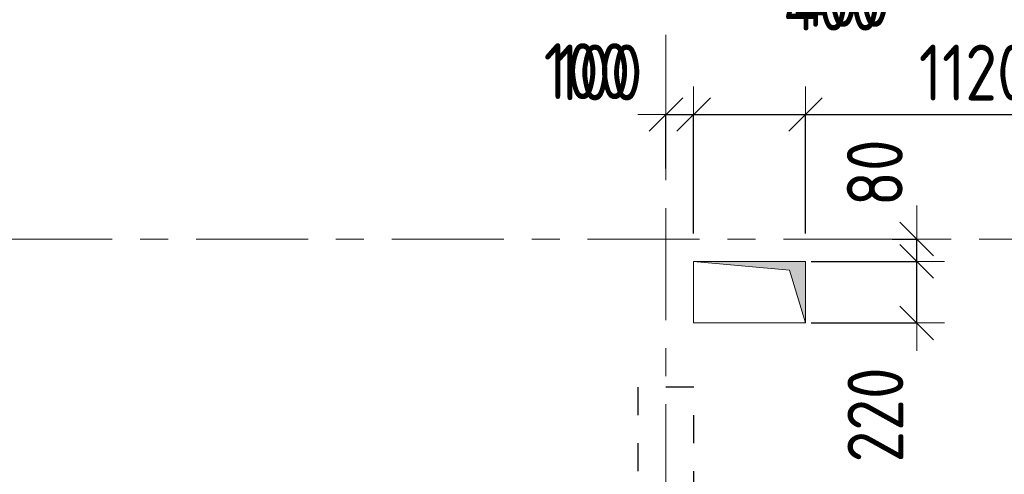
# Model space of a CAD drawing. Header units: metres. Extents: x -38 to 97, y -15 to 21.
# Tile 13 of 139: x 11.44 to 14.96, y 6.56 to 8.18. Entities that reach past the tile are written whole.
import ezdxf

# ---------------------------------------------------------------- set-up
doc = ezdxf.new("R2010")
doc.units = ezdxf.units.M
doc.header["$PDMODE"] = 65
for name, pattern in [('______11', [0.5, 0.4, -0.05, 0, -0.05]), ('______2', [0.054, 0.04, -0.014]), ('______5', [1.1, 0.8, -0.1, 0.1, -0.1])]:
    doc.linetypes.add(name, pattern=pattern)
for name, color, linetype, lineweight in [('XR$2$Осевая линия (1)', 7, '______5', 13), ('XR$3$Перекрытие (1)', 7, 'Continuous', 35), ('XR$4$Размерная линия (1)', 7, 'Continuous', 13), ('XR$5$Размерная линия (1)', 7, 'Continuous', 13)]:
    doc.layers.add(name, color=color, linetype=linetype, lineweight=lineweight)
doc.layers.add('XR$3$Макрос проема_ отверстия', color=7, linetype='Continuous', lineweight=13, true_color=0x2d2d2d)
doc.layers.add('XR$7$Стена_ бетон несущ.', color=7, linetype='Continuous', lineweight=70, true_color=0xb4b496)
doc.styles.add('ISOCPEUR', font='txt')
doc.dimstyles.new('DIMSTYLE_3', dxfattribs={"dimtxt": 0.2, "dimasz": 0.2, "dimexe": 0, "dimexo": 0, "dimgap": 0.1, "dimtad": 2, "dimdec": 0, "dimlfac": 1000, "dimrnd": 5, "dimzin": 12, "dimdsep": 46, "dimtxsty": 'ISOCPEUR', "dimblk1": 'ALL_ML_STRICH', "dimblk2": 'ALL_ML_STRICH', "dimsah": 1, "dimcen": 0, "dimclrd": 7, "dimclre": 256, "dimclrt": 7, "dimadec": 0, "dimazin": 0, "dimtfac": 1, "dimtdec": 0, "dimtix": 1, "dimtmove": 2, "dimatfit": 3, "dimfxl": 0, "dimtzin": 0, "dimlwd": 0, "dimlwe": -3, "dimarcsym": 0})
doc.dimstyles.new('DIMSTYLE_6', dxfattribs={"dimtxt": 0.2, "dimasz": 0.2, "dimexe": 0, "dimexo": 0, "dimgap": 0.1, "dimtad": 2, "dimdec": 0, "dimlfac": 1000, "dimrnd": 5, "dimzin": 12, "dimdsep": 46, "dimtxsty": 'ISOCPEUR', "dimblk1": 'ALL_ML_STRICH', "dimblk2": 'ALL_ML_STRICH', "dimsah": 1, "dimcen": 0, "dimclrd": 7, "dimclre": 256, "dimclrt": 7, "dimadec": 0, "dimazin": 0, "dimtfac": 1, "dimtdec": 0, "dimtix": 1, "dimtmove": 2, "dimatfit": 3, "dimfxl": 0, "dimtvp": 1.2, "dimtzin": 0, "dimlwd": 0, "dimlwe": -3, "dimarcsym": 0})

# ---------------------------------------------------------------- blocks, each defined once
blk = doc.blocks.new('Отображение проема', base_point=(-1.1579, -49.3094))
at = {"layer": 'XR$3$Макрос проема_ отверстия', "true_color": 0x000000, "transparency": 33554687}
blk.add_hatch(color=18, dxfattribs=at).paths.add_polyline_path([(-1.1579, -50.1094), (-1.0448, -49.4225), (-0.3579, -49.3094), (-1.1579, -49.3094)])
at = {"layer": 'XR$3$Макрос проема_ отверстия', "transparency": 33554687}
for p, q in [((-1.1579, -50.1094), (-1.1579, -49.3094)), ((-1.1579, -49.3094), (-0.3579, -49.3094)), ((-1.0448, -49.4225), (-0.3579, -49.3094)), ((-1.1579, -50.1094), (-1.0448, -49.4225))]:
    blk.add_line(p, q, dxfattribs=at)
blk = doc.blocks.new('ALL_ML_STRICH')
at = {"color": 0, "linetype": 'ByBlock', "lineweight": -2}
for p, q in [((0, -0.5), (0, 0.5)), ((-0.3, -0.3), (0.3, 0.3)), ((-1, 0), (0.5, 0))]:
    blk.add_line(p, q, dxfattribs=at)
blk = doc.blocks.new('*D185')
at = {"layer": 'DEFPOINTS', "color": 7, "linetype": 'Continuous', "lineweight": 13, "transparency": 33554687}
for p in [(13.75, 7.8452), (13.75, 7.6318), (13.849, 7.4)]:
    blk.add_point(p, dxfattribs=at)
at = {"layer": 'XR$4$Размерная линия (1)', "color": 9, "linetype": 'Continuous', "lineweight": -2, "true_color": 0xc7c7c7, "transparency": 33554687}
for p, q in [((13.75, 7.6518), (13.75, 7.8452)), ((13.849, 7.42), (13.849, 7.8452))]:
    blk.add_line(p, q, dxfattribs=at)
at = {"layer": 'XR$4$Размерная линия (1)', "color": 7, "linetype": 'Continuous', "lineweight": -2, "transparency": 33554687}
blk.add_line((13.75, 7.8452), (13.849, 7.8452), dxfattribs=at)
at = {"layer": 'XR$4$Размерная линия (1)', "color": 7, "linetype": 'Continuous', "lineweight": 13, "transparency": 33554687, "xscale": 0.2, "yscale": 0.2, "zscale": 0.2}
blk.add_blockref('ALL_ML_STRICH', (13.849, 7.8452), dxfattribs=at)
at = {"layer": 'XR$4$Размерная линия (1)', "color": 7, "linetype": 'Continuous', "lineweight": 13, "transparency": 33554687, "xscale": 0.2, "yscale": 0.2, "zscale": 0.2, "rotation": 180}
blk.add_blockref('ALL_ML_STRICH', (13.75, 7.8452), dxfattribs=at)
at = {"layer": 'XR$4$Размерная линия (1)', "color": 7, "linetype": 'Continuous', "lineweight": 13, "transparency": 33554687, "insert": (13.5111, 7.9958), "char_height": 0.2, "width": 0.5, "attachment_point": 5, "style": 'ISOCPEUR'}
blk.add_mtext('\\W0.83;\\A1;{100}', dxfattribs=at)
blk = doc.blocks.new('*D186')
at = {"layer": 'DEFPOINTS', "color": 7, "linetype": 'Continuous', "lineweight": 13, "transparency": 33554687}
for p in [(13.849, 7.8452), (13.849, 7.4), (14.249, 7.4)]:
    blk.add_point(p, dxfattribs=at)
at = {"layer": 'XR$4$Размерная линия (1)', "color": 9, "linetype": 'Continuous', "lineweight": -2, "true_color": 0xc7c7c7, "transparency": 33554687}
for p, q in [((13.849, 7.42), (13.849, 7.8452)), ((14.249, 7.42), (14.249, 7.8452))]:
    blk.add_line(p, q, dxfattribs=at)
at = {"layer": 'XR$4$Размерная линия (1)', "color": 7, "linetype": 'Continuous', "lineweight": -2, "transparency": 33554687}
blk.add_line((13.849, 7.8452), (14.249, 7.8452), dxfattribs=at)
at = {"layer": 'XR$4$Размерная линия (1)', "color": 7, "linetype": 'Continuous', "lineweight": 13, "transparency": 33554687, "xscale": 0.2, "yscale": 0.2, "zscale": 0.2, "rotation": 180}
blk.add_blockref('ALL_ML_STRICH', (13.849, 7.8452), dxfattribs=at)
at = {"layer": 'XR$4$Размерная линия (1)', "color": 7, "linetype": 'Continuous', "lineweight": 13, "transparency": 33554687, "xscale": 0.2, "yscale": 0.2, "zscale": 0.2}
blk.add_blockref('ALL_ML_STRICH', (14.249, 7.8452), dxfattribs=at)
at = {"layer": 'XR$4$Размерная линия (1)', "color": 7, "linetype": 'Continuous', "lineweight": 13, "transparency": 33554687, "insert": (14.3439, 8.2456), "char_height": 0.2, "width": 0.5, "attachment_point": 5, "style": 'ISOCPEUR'}
blk.add_mtext('\\W0.83;\\A1;{400}', dxfattribs=at)
blk = doc.blocks.new('*D187')
at = {"layer": 'DEFPOINTS', "color": 7, "linetype": 'Continuous', "lineweight": 13, "transparency": 33554687}
for p in [(14.249, 7.8452), (14.249, 7.4), (15.37, 7.3)]:
    blk.add_point(p, dxfattribs=at)
at = {"layer": 'XR$4$Размерная линия (1)', "color": 9, "linetype": 'Continuous', "lineweight": -2, "true_color": 0xc7c7c7, "transparency": 33554687}
for p, q in [((14.249, 7.42), (14.249, 7.8452)), ((15.37, 7.32), (15.37, 7.8452))]:
    blk.add_line(p, q, dxfattribs=at)
at = {"layer": 'XR$4$Размерная линия (1)', "color": 7, "linetype": 'Continuous', "lineweight": -2, "transparency": 33554687}
blk.add_line((14.249, 7.8452), (15.37, 7.8452), dxfattribs=at)
at = {"layer": 'XR$4$Размерная линия (1)', "color": 7, "linetype": 'Continuous', "lineweight": 13, "transparency": 33554687, "xscale": 0.2, "yscale": 0.2, "zscale": 0.2, "rotation": 180}
blk.add_blockref('ALL_ML_STRICH', (14.249, 7.8452), dxfattribs=at)
at = {"layer": 'XR$4$Размерная линия (1)', "color": 7, "linetype": 'Continuous', "lineweight": 13, "transparency": 33554687, "xscale": 0.2, "yscale": 0.2, "zscale": 0.2}
blk.add_blockref('ALL_ML_STRICH', (15.37, 7.8452), dxfattribs=at)
at = {"layer": 'XR$4$Размерная линия (1)', "color": 7, "linetype": 'Continuous', "lineweight": 13, "transparency": 33554687, "insert": (14.8511, 7.9952), "char_height": 0.2, "width": 0.666667, "attachment_point": 5, "style": 'ISOCPEUR'}
blk.add_mtext('\\W0.83;\\A1;{1120}', dxfattribs=at)
blk = doc.blocks.new('*D316')
at = {"layer": 'DEFPOINTS', "color": 7, "linetype": 'Continuous', "lineweight": 13, "transparency": 33554687}
for p in [(14.249, 7.32), (14.249, 7.1), (14.6468, 7.1)]:
    blk.add_point(p, dxfattribs=at)
at = {"layer": 'XR$4$Размерная линия (1)', "color": 9, "linetype": 'Continuous', "lineweight": -2, "true_color": 0xc7c7c7, "transparency": 33554687}
for p, q in [((14.269, 7.32), (14.6468, 7.32)), ((14.269, 7.1), (14.6468, 7.1))]:
    blk.add_line(p, q, dxfattribs=at)
at = {"layer": 'XR$4$Размерная линия (1)', "color": 7, "linetype": 'Continuous', "lineweight": -2, "transparency": 33554687}
blk.add_line((14.6468, 7.1), (14.6468, 7.32), dxfattribs=at)
at = {"layer": 'XR$4$Размерная линия (1)', "color": 7, "linetype": 'Continuous', "lineweight": 13, "transparency": 33554687, "xscale": 0.2, "yscale": 0.2, "zscale": 0.2}
for p, rotation in [((14.6468, 7.32), 90), ((14.6468, 7.1), 270)]:
    blk.add_blockref('ALL_ML_STRICH', p, dxfattribs=dict(at, rotation=rotation))
at = {"layer": 'XR$4$Размерная линия (1)', "color": 7, "linetype": 'Continuous', "lineweight": 13, "transparency": 33554687, "insert": (14.4993, 6.771), "char_height": 0.2, "width": 0.5, "attachment_point": 5, "rotation": 90, "style": 'ISOCPEUR'}
blk.add_mtext('\\W0.83;\\A1;{220}', dxfattribs=at)
blk = doc.blocks.new('*D317')
at = {"layer": 'DEFPOINTS', "color": 7, "linetype": 'Continuous', "lineweight": 13, "transparency": 33554687}
for p in [(14.5395, 7.4), (14.249, 7.32), (14.6468, 7.32)]:
    blk.add_point(p, dxfattribs=at)
at = {"layer": 'XR$4$Размерная линия (1)', "color": 9, "linetype": 'Continuous', "lineweight": -2, "true_color": 0xc7c7c7, "transparency": 33554687}
for p, q in [((14.5595, 7.4), (14.6468, 7.4)), ((14.269, 7.32), (14.6468, 7.32))]:
    blk.add_line(p, q, dxfattribs=at)
at = {"layer": 'XR$4$Размерная линия (1)', "color": 7, "linetype": 'Continuous', "lineweight": -2, "transparency": 33554687}
blk.add_line((14.6468, 7.32), (14.6468, 7.4), dxfattribs=at)
at = {"layer": 'XR$4$Размерная линия (1)', "color": 7, "linetype": 'Continuous', "lineweight": 13, "transparency": 33554687, "xscale": 0.2, "yscale": 0.2, "zscale": 0.2}
for p, rotation in [((14.6468, 7.32), 270), ((14.6468, 7.4), 90)]:
    blk.add_blockref('ALL_ML_STRICH', p, dxfattribs=dict(at, rotation=rotation))
at = {"layer": 'XR$4$Размерная линия (1)', "color": 7, "linetype": 'Continuous', "lineweight": 13, "transparency": 33554687, "insert": (14.4971, 7.6369), "char_height": 0.2, "width": 0.333333, "attachment_point": 5, "rotation": 90, "style": 'ISOCPEUR'}
blk.add_mtext('\\W0.83;\\A1;{80}', dxfattribs=at)
blk = doc.blocks.new('*D535')
at = {"layer": 'DEFPOINTS', "color": 7, "linetype": 'Continuous', "lineweight": 13, "transparency": 33554687}
for p in [(13.75, 7.8452), (13.75, 7.6318), (13.849, 7.4)]:
    blk.add_point(p, dxfattribs=at)
at = {"layer": 'XR$5$Размерная линия (1)', "color": 9, "linetype": 'Continuous', "lineweight": -2, "true_color": 0xc7c7c7, "transparency": 33554687}
for p, q in [((13.75, 7.6518), (13.75, 7.8452)), ((13.849, 7.42), (13.849, 7.8452))]:
    blk.add_line(p, q, dxfattribs=at)
at = {"layer": 'XR$5$Размерная линия (1)', "color": 7, "linetype": 'Continuous', "lineweight": -2, "transparency": 33554687}
blk.add_line((13.75, 7.8452), (13.849, 7.8452), dxfattribs=at)
at = {"layer": 'XR$5$Размерная линия (1)', "color": 7, "linetype": 'Continuous', "lineweight": 13, "transparency": 33554687, "xscale": 0.2, "yscale": 0.2, "zscale": 0.2}
blk.add_blockref('ALL_ML_STRICH', (13.849, 7.8452), dxfattribs=at)
at = {"layer": 'XR$5$Размерная линия (1)', "color": 7, "linetype": 'Continuous', "lineweight": 13, "transparency": 33554687, "xscale": 0.2, "yscale": 0.2, "zscale": 0.2, "rotation": 180}
blk.add_blockref('ALL_ML_STRICH', (13.75, 7.8452), dxfattribs=at)
at = {"layer": 'XR$5$Размерная линия (1)', "color": 7, "linetype": 'Continuous', "lineweight": 13, "transparency": 33554687, "insert": (13.4679, 8.0003), "char_height": 0.2, "width": 0.5, "attachment_point": 5, "style": 'ISOCPEUR'}
blk.add_mtext('\\W0.83;\\A1;{100}', dxfattribs=at)
blk = doc.blocks.new('*D536')
at = {"layer": 'DEFPOINTS', "color": 7, "linetype": 'Continuous', "lineweight": 13, "transparency": 33554687}
for p in [(13.849, 7.8452), (13.849, 7.4), (14.249, 7.4)]:
    blk.add_point(p, dxfattribs=at)
at = {"layer": 'XR$5$Размерная линия (1)', "color": 9, "linetype": 'Continuous', "lineweight": -2, "true_color": 0xc7c7c7, "transparency": 33554687}
for p, q in [((13.849, 7.42), (13.849, 7.8452)), ((14.249, 7.42), (14.249, 7.8452))]:
    blk.add_line(p, q, dxfattribs=at)
at = {"layer": 'XR$5$Размерная линия (1)', "color": 7, "linetype": 'Continuous', "lineweight": -2, "transparency": 33554687}
blk.add_line((13.849, 7.8452), (14.249, 7.8452), dxfattribs=at)
at = {"layer": 'XR$5$Размерная линия (1)', "color": 7, "linetype": 'Continuous', "lineweight": 13, "transparency": 33554687, "xscale": 0.2, "yscale": 0.2, "zscale": 0.2, "rotation": 180}
blk.add_blockref('ALL_ML_STRICH', (13.849, 7.8452), dxfattribs=at)
at = {"layer": 'XR$5$Размерная линия (1)', "color": 7, "linetype": 'Continuous', "lineweight": 13, "transparency": 33554687, "xscale": 0.2, "yscale": 0.2, "zscale": 0.2}
blk.add_blockref('ALL_ML_STRICH', (14.249, 7.8452), dxfattribs=at)
at = {"layer": 'XR$5$Размерная линия (1)', "color": 7, "linetype": 'Continuous', "lineweight": 13, "transparency": 33554687, "insert": (14.3782, 8.259), "char_height": 0.2, "width": 0.5, "attachment_point": 5, "style": 'ISOCPEUR'}
blk.add_mtext('\\W0.83;\\A1;{400}', dxfattribs=at)
blk = doc.blocks.new('*D537')
at = {"layer": 'DEFPOINTS', "color": 7, "linetype": 'Continuous', "lineweight": 13, "transparency": 33554687}
for p in [(14.249, 7.8452), (14.249, 7.4), (15.37, 7.3)]:
    blk.add_point(p, dxfattribs=at)
at = {"layer": 'XR$5$Размерная линия (1)', "color": 9, "linetype": 'Continuous', "lineweight": -2, "true_color": 0xc7c7c7, "transparency": 33554687}
for p, q in [((14.249, 7.42), (14.249, 7.8452)), ((15.37, 7.32), (15.37, 7.8452))]:
    blk.add_line(p, q, dxfattribs=at)
at = {"layer": 'XR$5$Размерная линия (1)', "color": 7, "linetype": 'Continuous', "lineweight": -2, "transparency": 33554687}
blk.add_line((14.249, 7.8452), (15.37, 7.8452), dxfattribs=at)
at = {"layer": 'XR$5$Размерная линия (1)', "color": 7, "linetype": 'Continuous', "lineweight": 13, "transparency": 33554687, "xscale": 0.2, "yscale": 0.2, "zscale": 0.2, "rotation": 180}
blk.add_blockref('ALL_ML_STRICH', (14.249, 7.8452), dxfattribs=at)
at = {"layer": 'XR$5$Размерная линия (1)', "color": 7, "linetype": 'Continuous', "lineweight": 13, "transparency": 33554687, "xscale": 0.2, "yscale": 0.2, "zscale": 0.2}
blk.add_blockref('ALL_ML_STRICH', (15.37, 7.8452), dxfattribs=at)
at = {"layer": 'XR$5$Размерная линия (1)', "color": 7, "linetype": 'Continuous', "lineweight": 13, "transparency": 33554687, "insert": (14.8511, 7.9952), "char_height": 0.2, "width": 0.666667, "attachment_point": 5, "style": 'ISOCPEUR'}
blk.add_mtext('\\W0.83;\\A1;{1120}', dxfattribs=at)

msp = doc.modelspace()

# ---------------------------------------------------------------- linework, layer by layer
at = {"layer": 'XR$2$Осевая линия (1)', "color": 253, "linetype": '______11', "lineweight": 13, "true_color": 0xa0a0a0, "transparency": 33554687}
for p, q in [((13.75, -3.39), (13.75, 8.13)), ((-2.63, 7.4), (62.6, 7.4))]:
    msp.add_line(p, q, dxfattribs=at)
at = {"layer": 'XR$3$Перекрытие (1)', "color": 7, "linetype": 'Continuous', "lineweight": 13, "transparency": 33554687}
for p, q in [((14.249, 7.32), (13.849, 7.32)), ((13.849, 7.32), (13.849, 7.1)), ((14.249, 7.1), (14.249, 7.32)), ((13.849, 7.1), (14.249, 7.1))]:
    msp.add_line(p, q, dxfattribs=at)
at = {"layer": 'XR$7$Стена_ бетон несущ.', "color": 253, "linetype": '______2', "lineweight": -3, "true_color": 0xa0a0a0, "transparency": 33554687}
for p, q in [((13.85, 6.87), (13.65, 6.87)), ((13.65, 6.87), (13.65, 5.87)), ((13.85, 5.87), (13.85, 6.87))]:
    msp.add_line(p, q, dxfattribs=at)

# ---------------------------------------------------------------- block references
at = {"layer": 'XR$3$Макрос проема_ отверстия', "transparency": 33554687, "xscale": -0.5000000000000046, "yscale": 0.275}
msp.add_blockref('Отображение проема', (14.249, 7.32), dxfattribs=at)

# ---------------------------------------------------------------- dimensions: what is measured, and where the dimension line sits
at = {"layer": 'XR$4$Размерная линия (1)', "color": 7, "linetype": 'Continuous', "lineweight": 13, "transparency": 33554687}
for base, p1, p2, dimstyle, picture, middle in [((14.249, 7.8452), (13.849, 7.42), (14.249, 7.42), 'DIMSTYLE_6', '*D186', (14.3439, 8.2456)), ((13.849, 7.8452), (13.75, 7.6518), (13.849, 7.42), 'DIMSTYLE_6', '*D185', (13.5111, 7.9958)), ((15.37, 7.8452), (14.249, 7.42), (15.37, 7.32), 'DIMSTYLE_3', '*D187', (14.8511, 7.9952))]:
    dim = msp.add_linear_dim(base=base, p1=p1, p2=p2, dimstyle=dimstyle, override={"dimpost": '<>', "dimclrd": 7, "dimclre": 9, "dimclrt": 7, "dimlwd": 0, "dimlwe": 65533}, dxfattribs=at)
    dim.commit()
    dim.dimension.update_dxf_attribs({"geometry": picture, "text_midpoint": middle, "dimtype": 160})
for base, p1, p2, picture, middle in [((14.6468, 7.4), (14.269, 7.32), (14.5595, 7.4), '*D317', (14.4971, 7.6369)), ((14.6468, 7.32), (14.269, 7.1), (14.269, 7.32), '*D316', (14.4993, 6.771))]:
    dim = msp.add_linear_dim(base=base, p1=p1, p2=p2, angle=90, dimstyle='DIMSTYLE_6', override={"dimpost": '<>', "dimclrd": 7, "dimclre": 9, "dimclrt": 7, "dimlwd": 0, "dimlwe": 65533}, dxfattribs=at)
    dim.commit()
    dim.dimension.update_dxf_attribs({"geometry": picture, "text_midpoint": middle, "dimtype": 160})
at = {"layer": 'XR$5$Размерная линия (1)', "color": 7, "linetype": 'Continuous', "lineweight": 13, "transparency": 33554687}
for base, p1, p2, dimstyle, picture, middle in [((14.249, 7.8452), (13.849, 7.42), (14.249, 7.42), 'DIMSTYLE_6', '*D536', (14.3782, 8.259)), ((13.849, 7.8452), (13.75, 7.6518), (13.849, 7.42), 'DIMSTYLE_6', '*D535', (13.4679, 8.0003)), ((15.37, 7.8452), (14.249, 7.42), (15.37, 7.32), 'DIMSTYLE_3', '*D537', (14.8511, 7.9952))]:
    dim = msp.add_linear_dim(base=base, p1=p1, p2=p2, dimstyle=dimstyle, override={"dimpost": '<>', "dimclrd": 7, "dimclre": 9, "dimclrt": 7, "dimlwd": 0, "dimlwe": 65533}, dxfattribs=at)
    dim.commit()
    dim.dimension.update_dxf_attribs({"geometry": picture, "text_midpoint": middle, "dimtype": 160})

doc.saveas('drawing.dxf')
